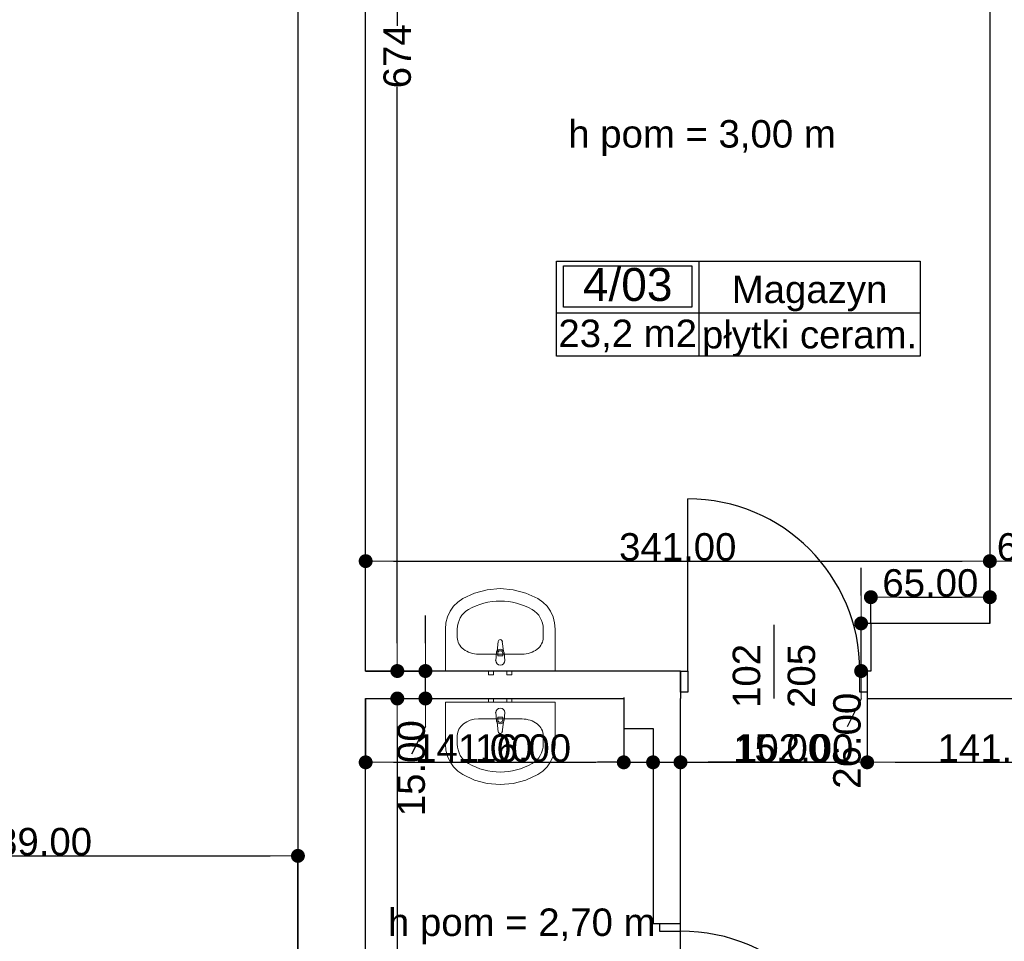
# Model space of a CAD drawing. Header units: millimetres. Extents: x -175445 to -20415, y -559200 to 231527.
# Tile 71 of 256: x -145708 to -140329, y -161616 to -156585. Entities that reach past the tile are written whole.
import ezdxf
from ezdxf.enums import TextEntityAlignment as Align

# ---------------------------------------------------------------- set-up
doc = ezdxf.new("R2010")
doc.units = ezdxf.units.MM
doc.header["$MEASUREMENT"] = 0
for name, color, linetype in [('Drzwi', 7, 'Continuous'), ('Obiekt', 7, 'Continuous'), ('Strefa', 9, 'Continuous'), ('Słup', 7, 'Continuous'), ('Tekst', 7, 'Continuous'), ('Wymiary', 9, 'Continuous'), ('Ściana', 7, 'Continuous')]:
    doc.layers.add(name, color=color, linetype=linetype)
doc.styles.add('Arial', font='txt')
doc.styles.add('Times new roman', font='txt')
doc.dimstyles.new('GENERATED_STYLE__1', dxfattribs={"dimtxt": 150, "dimasz": 152, "dimexe": 0.18, "dimexo": 0, "dimgap": 0.09, "dimtad": 1, "dimtih": 1, "dimtoh": 1, "dimlfac": 0.1, "dimzin": 0, "dimdsep": 46, "dimtxsty": 'Arial', "dimblk": 'ARROWHEAD_11', "dimblk1": 'ARROWHEAD_11', "dimblk2": 'ARROWHEAD_11', "dimcen": 0.09, "dimclrd": 256, "dimclre": 256, "dimclrt": 256, "dimazin": 0, "dimtfac": 1, "dimtdec": 4, "dimtmove": 0, "dimatfit": 3, "dimfxl": 1, "dimtolj": 1, "dimtzin": 0, "dimarcsym": 0})
doc.dimstyles.new('GENERATED_STYLE__2', dxfattribs={"dimtxt": 150, "dimasz": 152, "dimexe": 0.18, "dimexo": 0, "dimgap": 0.09, "dimtad": 1, "dimlfac": 0.1, "dimzin": 0, "dimdsep": 46, "dimtxsty": 'Arial', "dimblk": 'ARROWHEAD_11', "dimblk1": 'ARROWHEAD_11', "dimblk2": 'ARROWHEAD_11', "dimcen": 0.09, "dimclrd": 256, "dimclre": 256, "dimclrt": 256, "dimazin": 0, "dimtfac": 1, "dimtdec": 4, "dimtmove": 0, "dimatfit": 3, "dimfxl": 1, "dimtolj": 1, "dimtzin": 0, "dimarcsym": 0})

# ---------------------------------------------------------------- blocks, each defined once
blk = doc.blocks.new('Magazyn_4_03_3', base_point=(-141997.1, 37184.9))
at = {"layer": 'Strefa'}
for p, q in [((-142776.1, 37467.7), (-140788.9, 37467.7)), ((-142776.1, 36949.2), (-142776.1, 37467.7)), ((-142737.2, 37441.8), (-142036, 37441.8)), ((-142737.2, 37215.5), (-142737.2, 37441.8)), ((-142036, 37441.8), (-142036, 37215.5)), ((-141997.1, 37467.7), (-141997.1, 36949.2)), ((-140788.9, 37467.7), (-140788.9, 36949.2)), ((-142776.1, 37184.9), (-140788.9, 37184.9)), ((-142036, 37215.5), (-142737.2, 37215.5)), ((-140788.9, 36949.2), (-142776.1, 36949.2))]:
    blk.add_line(p, q, dxfattribs=at)
at = {"layer": 'Strefa', "style": 'Arial'}
for tag, height, p in [('ROOM_NUMBER', 180, (-142386.6, 37339.8)), ('ROOM_NAME', 150, (-141393, 37313.3)), ('ROOM_CALC_AREA', 150, (-142386.6, 37072.8)), ('floor_f', 150, (-141393, 37065.8))]:
    blk.add_attdef(tag, text='', height=height, dxfattribs=at).set_placement(p, align=Align.MIDDLE_CENTER)
blk = doc.blocks.new('ARROWHEAD_11')
at = {"color": 0, "linetype": 'Continuous', "lineweight": 0}
blk.add_line((0, 0), (-1, 0), dxfattribs=at)
at = {"color": 0, "linetype": 'Continuous', "lineweight": 0, "const_width": 0.25, "flags": 128}
blk.add_lwpolyline([(-0.125, 0, 1), (0.125, 0, 1)], format="xyb", close=True, dxfattribs=at)
blk = doc.blocks.new('*D1161')
at = {"layer": 'Defpoints', "color": 0}
for p in [(-143818, -160290.6), (-142408, -160284.6), (-142408, -160639.1)]:
    blk.add_point(p, dxfattribs=at)
at = {"layer": 'Wymiary', "lineweight": -2}
for p, q in [((-143818, -160290.6), (-143818, -160639.3)), ((-142408, -160284.6), (-142408, -160639.3)), ((-143666, -160639.1), (-142560, -160639.1))]:
    blk.add_line(p, q, dxfattribs=at)
at = {"layer": 'Wymiary', "lineweight": -2, "xscale": 152, "yscale": 152, "zscale": 152, "rotation": 180}
blk.add_blockref('ARROWHEAD_11', (-143818, -160639.1), dxfattribs=at)
at = {"layer": 'Wymiary', "lineweight": -2, "xscale": 152, "yscale": 152, "zscale": 152}
blk.add_blockref('ARROWHEAD_11', (-142408, -160639.1), dxfattribs=at)
at = {"layer": 'Wymiary', "lineweight": 13, "insert": (-143226.8, -160562.5), "char_height": 150, "attachment_point": 5, "style": 'Arial'}
blk.add_mtext('\\A1;141.00', dxfattribs=at)
blk = doc.blocks.new('*D1162')
at = {"layer": 'Defpoints', "color": 0}
for p in [(-142408, -160284.6), (-142248, -160454.6), (-142248, -160639.1)]:
    blk.add_point(p, dxfattribs=at)
at = {"layer": 'Wymiary', "lineweight": -2}
for p, q in [((-142408, -160284.6), (-142408, -160639.3)), ((-142248, -160454.6), (-142248, -160639.3)), ((-143203.6, -160639.1), (-142712, -160639.1)), ((-142712, -160639.1), (-142560, -160639.1)), ((-142408, -160639.1), (-142248, -160639.1)), ((-142096, -160639.1), (-141944, -160639.1))]:
    blk.add_line(p, q, dxfattribs=at)
at = {"layer": 'Wymiary', "lineweight": -2, "xscale": 152, "yscale": 152, "zscale": 152}
blk.add_blockref('ARROWHEAD_11', (-142408, -160639.1), dxfattribs=at)
at = {"layer": 'Wymiary', "lineweight": -2, "xscale": 152, "yscale": 152, "zscale": 152, "rotation": 180}
blk.add_blockref('ARROWHEAD_11', (-142248, -160639.1), dxfattribs=at)
at = {"layer": 'Wymiary', "lineweight": 13, "insert": (-142957.9, -160562.5), "char_height": 150, "attachment_point": 5, "style": 'Arial'}
blk.add_mtext('\\A1;16.00', dxfattribs=at)
blk = doc.blocks.new('*D1163')
at = {"layer": 'Defpoints', "color": 0}
for p in [(-142248, -160454.6), (-142098, -160639.1), (-142098, -161780.7)]:
    blk.add_point(p, dxfattribs=at)
at = {"layer": 'Wymiary', "lineweight": -2}
for p, q in [((-142248, -160454.6), (-142248, -160639.3)), ((-142400, -160639.1), (-142552, -160639.1)), ((-142248, -160639.1), (-142098, -160639.1)), ((-142098, -161780.7), (-142098, -160639)), ((-141794, -160639.1), (-141946, -160639.1)), ((-141302.4, -160639.1), (-141794, -160639.1))]:
    blk.add_line(p, q, dxfattribs=at)
at = {"layer": 'Wymiary', "lineweight": -2, "xscale": 152, "yscale": 152, "zscale": 152}
blk.add_blockref('ARROWHEAD_11', (-142248, -160639.1), dxfattribs=at)
at = {"layer": 'Wymiary', "lineweight": -2, "xscale": 152, "yscale": 152, "zscale": 152, "rotation": 180}
blk.add_blockref('ARROWHEAD_11', (-142098, -160639.1), dxfattribs=at)
at = {"layer": 'Wymiary', "lineweight": 13, "insert": (-141548.2, -160562.5), "char_height": 150, "attachment_point": 5, "style": 'Arial'}
blk.add_mtext('\\A1;15.00', dxfattribs=at)
blk = doc.blocks.new('*D1164')
at = {"layer": 'Defpoints', "color": 0}
for p in [(-141078, -160290.6), (-141078, -160639.1), (-142098, -161780.7)]:
    blk.add_point(p, dxfattribs=at)
at = {"layer": 'Wymiary', "lineweight": -2}
for p, q in [((-141078, -160290.6), (-141078, -160639.3)), ((-142098, -161780.7), (-142098, -160639)), ((-141946, -160639.1), (-141230, -160639.1))]:
    blk.add_line(p, q, dxfattribs=at)
at = {"layer": 'Wymiary', "lineweight": -2, "xscale": 152, "yscale": 152, "zscale": 152, "rotation": 180}
blk.add_blockref('ARROWHEAD_11', (-142098, -160639.1), dxfattribs=at)
at = {"layer": 'Wymiary', "lineweight": -2, "xscale": 152, "yscale": 152, "zscale": 152}
blk.add_blockref('ARROWHEAD_11', (-141078, -160639.1), dxfattribs=at)
at = {"layer": 'Wymiary', "lineweight": 13, "insert": (-141474.2, -160562.5), "char_height": 150, "attachment_point": 5, "style": 'Arial'}
blk.add_mtext('\\A1;102.00', dxfattribs=at)
blk = doc.blocks.new('*D1165')
at = {"layer": 'Defpoints', "color": 0}
for p in [(-141078, -160290.6), (-139668, -160290.6), (-139668, -160639.1)]:
    blk.add_point(p, dxfattribs=at)
at = {"layer": 'Wymiary', "lineweight": -2}
for p, q in [((-141078, -160290.6), (-141078, -160639.3)), ((-139668, -160290.6), (-139668, -160639.3)), ((-140926, -160639.1), (-139820, -160639.1))]:
    blk.add_line(p, q, dxfattribs=at)
at = {"layer": 'Wymiary', "lineweight": -2, "xscale": 152, "yscale": 152, "zscale": 152, "rotation": 180}
blk.add_blockref('ARROWHEAD_11', (-141078, -160639.1), dxfattribs=at)
at = {"layer": 'Wymiary', "lineweight": -2, "xscale": 152, "yscale": 152, "zscale": 152}
blk.add_blockref('ARROWHEAD_11', (-139668, -160639.1), dxfattribs=at)
at = {"layer": 'Wymiary', "lineweight": 13, "insert": (-140373, -160562.5), "char_height": 150, "attachment_point": 5, "style": 'Arial'}
blk.add_mtext('\\A1;141.00', dxfattribs=at)
blk = doc.blocks.new('*D1196')
at = {"layer": 'Defpoints', "color": 0}
for p in [(-143818, -160290.6), (-143645, -160290.6), (-143818, -163420.7)]:
    blk.add_point(p, dxfattribs=at)
at = {"layer": 'Wymiary', "lineweight": -2}
for p, q in [((-143818, -160290.6), (-143644.8, -160290.6)), ((-143645, -160442.6), (-143645, -161658.3)), ((-143645, -163268.7), (-143645, -162280.6)), ((-143818, -163420.7), (-143644.8, -163420.7))]:
    blk.add_line(p, q, dxfattribs=at)
at = {"layer": 'Wymiary', "lineweight": -2, "xscale": 152, "yscale": 152, "zscale": 152}
for p, rotation in [((-143645, -160290.6), 90), ((-143645, -163420.7), 270)]:
    blk.add_blockref('ARROWHEAD_11', p, dxfattribs=dict(at, rotation=rotation))
at = {"layer": 'Wymiary', "lineweight": 13, "insert": (-143645, -161969.5), "char_height": 150, "attachment_point": 5, "rotation": 90, "style": 'Arial'}
blk.add_mtext('\\A1;313.00', dxfattribs=at)
blk = doc.blocks.new('*D1197')
at = {"layer": 'Defpoints', "color": 0}
for p in [(-143818, -160140.6), (-143491.6, -160140.6), (-143818, -160290.6)]:
    blk.add_point(p, dxfattribs=at)
at = {"layer": 'Wymiary', "lineweight": -2}
for p, q in [((-143491.6, -159988.6), (-143491.6, -159836.6)), ((-143818, -160140.6), (-143491.4, -160140.6)), ((-143491.6, -160290.6), (-143491.6, -160140.6)), ((-143818, -160290.6), (-143491.4, -160290.6)), ((-143491.6, -160442.6), (-143568.3, -160594.6))]:
    blk.add_line(p, q, dxfattribs=at)
at = {"layer": 'Wymiary', "lineweight": -2, "xscale": 152, "yscale": 152, "zscale": 152}
for p, rotation in [((-143491.6, -160140.6), 270), ((-143491.6, -160290.6), 90)]:
    blk.add_blockref('ARROWHEAD_11', p, dxfattribs=dict(at, rotation=rotation))
at = {"layer": 'Wymiary', "lineweight": 13, "insert": (-143568.3, -160671.3), "char_height": 150, "attachment_point": 5, "rotation": 90, "style": 'Arial'}
blk.add_mtext('\\A1;15.00', dxfattribs=at)
blk = doc.blocks.new('*D1198')
at = {"layer": 'Defpoints', "color": 0}
for p in [(-143818, -153428.6), (-143645, -153428.6), (-143818, -160140.6)]:
    blk.add_point(p, dxfattribs=at)
at = {"layer": 'Wymiary', "lineweight": -2}
for p, q in [((-143818, -153428.6), (-143644.8, -153428.6)), ((-143645, -153580.6), (-143645, -156618.7)), ((-143645, -159988.6), (-143645, -156950.5)), ((-143818, -160140.6), (-143644.8, -160140.6))]:
    blk.add_line(p, q, dxfattribs=at)
at = {"layer": 'Wymiary', "lineweight": -2, "xscale": 152, "yscale": 152, "zscale": 152}
for p, rotation in [((-143645, -153428.6), 90), ((-143645, -160140.6), 270)]:
    blk.add_blockref('ARROWHEAD_11', p, dxfattribs=dict(at, rotation=rotation))
at = {"layer": 'Wymiary', "lineweight": 13, "insert": (-143645, -156784.6), "char_height": 150, "attachment_point": 5, "rotation": 90, "style": 'Arial'}
blk.add_mtext('\\A1;674', dxfattribs=at)
blk = doc.blocks.new('*D1366')
at = {"layer": 'Defpoints', "color": 0}
for p in [(-141111.3, -159880.6), (-141058, -159880.6), (-141058, -160140.6)]:
    blk.add_point(p, dxfattribs=at)
at = {"layer": 'Wymiary', "lineweight": -2}
for p, q in [((-141111.3, -159728.6), (-141111.3, -159576.6)), ((-141058, -159880.6), (-141111.5, -159880.6)), ((-141111.3, -160140.6), (-141111.3, -159880.6)), ((-141058, -160140.6), (-141111.5, -160140.6)), ((-141111.3, -160292.6), (-141187.9, -160444.6))]:
    blk.add_line(p, q, dxfattribs=at)
at = {"layer": 'Wymiary', "lineweight": -2, "xscale": 152, "yscale": 152, "zscale": 152}
for p, rotation in [((-141111.3, -159880.6), 270), ((-141111.3, -160140.6), 90)]:
    blk.add_blockref('ARROWHEAD_11', p, dxfattribs=dict(at, rotation=rotation))
at = {"layer": 'Wymiary', "lineweight": 13, "insert": (-141187.9, -160521.3), "char_height": 150, "attachment_point": 5, "rotation": 90, "style": 'Arial'}
blk.add_mtext('\\A1;26.00', dxfattribs=at)
blk = doc.blocks.new('*D1367')
at = {"layer": 'Defpoints', "color": 0}
for p in [(-140408, -159737.5), (-141058, -159880.6), (-140408, -159880.6)]:
    blk.add_point(p, dxfattribs=at)
at = {"layer": 'Wymiary', "lineweight": -2}
for p, q in [((-141058, -159880.6), (-141058, -159737.3)), ((-140906, -159737.5), (-140560, -159737.5)), ((-140408, -159880.6), (-140408, -159737.3))]:
    blk.add_line(p, q, dxfattribs=at)
at = {"layer": 'Wymiary', "lineweight": -2, "xscale": 152, "yscale": 152, "zscale": 152, "rotation": 180}
blk.add_blockref('ARROWHEAD_11', (-141058, -159737.5), dxfattribs=at)
at = {"layer": 'Wymiary', "lineweight": -2, "xscale": 152, "yscale": 152, "zscale": 152}
blk.add_blockref('ARROWHEAD_11', (-140408, -159737.5), dxfattribs=at)
at = {"layer": 'Wymiary', "lineweight": 13, "insert": (-140733, -159660.8), "char_height": 150, "attachment_point": 5, "style": 'Arial'}
blk.add_mtext('\\A1;65.00', dxfattribs=at)
blk = doc.blocks.new('*D1368')
at = {"layer": 'Defpoints', "color": 0}
for p in [(-140408, -159540.6), (-140408, -159880.6), (-143818, -160140.6)]:
    blk.add_point(p, dxfattribs=at)
at = {"layer": 'Wymiary', "lineweight": -2}
for p, q in [((-143818, -160140.6), (-143818, -159540.5)), ((-143666, -159540.6), (-140560, -159540.6)), ((-140408, -159880.6), (-140408, -159540.5))]:
    blk.add_line(p, q, dxfattribs=at)
at = {"layer": 'Wymiary', "lineweight": -2, "xscale": 152, "yscale": 152, "zscale": 152, "rotation": 180}
blk.add_blockref('ARROWHEAD_11', (-143818, -159540.6), dxfattribs=at)
at = {"layer": 'Wymiary', "lineweight": -2, "xscale": 152, "yscale": 152, "zscale": 152}
blk.add_blockref('ARROWHEAD_11', (-140408, -159540.6), dxfattribs=at)
at = {"layer": 'Wymiary', "lineweight": 13, "insert": (-142113, -159463.9), "char_height": 150, "attachment_point": 5, "style": 'Arial'}
blk.add_mtext('\\A1;341.00', dxfattribs=at)
blk = doc.blocks.new('*D1369')
at = {"layer": 'Defpoints', "color": 0}
for p in [(-139808, -158325.6), (-139808, -159540.6), (-140408, -159880.6)]:
    blk.add_point(p, dxfattribs=at)
at = {"layer": 'Wymiary', "lineweight": -2}
for p, q in [((-139808, -158325.6), (-139808, -159540.8)), ((-140408, -159880.6), (-140408, -159540.5)), ((-140256, -159540.6), (-139960, -159540.6))]:
    blk.add_line(p, q, dxfattribs=at)
at = {"layer": 'Wymiary', "lineweight": -2, "xscale": 152, "yscale": 152, "zscale": 152, "rotation": 180}
blk.add_blockref('ARROWHEAD_11', (-140408, -159540.6), dxfattribs=at)
at = {"layer": 'Wymiary', "lineweight": -2, "xscale": 152, "yscale": 152, "zscale": 152}
blk.add_blockref('ARROWHEAD_11', (-139808, -159540.6), dxfattribs=at)
at = {"layer": 'Wymiary', "lineweight": 13, "insert": (-140108, -159464), "char_height": 150, "attachment_point": 5, "style": 'Arial'}
blk.add_mtext('\\A1;60.00', dxfattribs=at)
blk = doc.blocks.new('*D1695')
at = {"layer": 'Defpoints', "color": 0}
for p in [(-147078, -160114.1), (-144188, -161149.8), (-144188, -163760.7)]:
    blk.add_point(p, dxfattribs=at)
at = {"layer": 'Wymiary', "lineweight": -2}
for p, q in [((-147078, -160114.1), (-147078, -161149.9)), ((-146926, -161149.8), (-144340, -161149.8)), ((-144188, -163760.7), (-144188, -161149.6))]:
    blk.add_line(p, q, dxfattribs=at)
at = {"layer": 'Wymiary', "lineweight": -2, "xscale": 152, "yscale": 152, "zscale": 152, "rotation": 180}
blk.add_blockref('ARROWHEAD_11', (-147078, -161149.8), dxfattribs=at)
at = {"layer": 'Wymiary', "lineweight": -2, "xscale": 152, "yscale": 152, "zscale": 152}
blk.add_blockref('ARROWHEAD_11', (-144188, -161149.8), dxfattribs=at)
at = {"layer": 'Wymiary', "lineweight": 13, "insert": (-145633, -161073.1), "char_height": 150, "attachment_point": 5, "style": 'Arial'}
blk.add_mtext('\\A1;289.00', dxfattribs=at)

msp = doc.modelspace()

# ---------------------------------------------------------------- linework, layer by layer
at = {"layer": 'Drzwi', "color": 253}
for p, q in [((-142058.018, -160140.636), (-142058.018, -159200.636)), ((-142098.018, -160140.636), (-142058.018, -160140.636)), ((-142098.018, -160255.636), (-142098.018, -160140.636)), ((-142098.018, -160140.636), (-142098.018, -160255.636)), ((-142058.018, -160140.636), (-142058.018, -160255.636)), ((-141118.018, -160255.636), (-141118.018, -160140.636)), ((-141118.018, -160140.636), (-141078.018, -160140.636)), ((-141078.018, -160140.636), (-141078.018, -160255.636)), ((-141078.018, -160140.636), (-141078.018, -160255.636)), ((-142058.018, -160255.636), (-142098.018, -160255.636)), ((-141078.018, -160255.636), (-141118.018, -160255.636)), ((-142213.018, -161520.675), (-142213.018, -161560.675)), ((-142098.018, -161520.675), (-142213.018, -161520.675)), ((-142098.018, -161520.675), (-142213.018, -161520.675)), ((-142098.018, -161560.675), (-142098.018, -161520.675)), ((-142213.018, -161560.675), (-142098.018, -161560.675))]:
    msp.add_line(p, q, dxfattribs=at)
for centre, radius in [((-142058.018, -160140.636), 940), ((-142098.018, -162520.675), 960)]:
    msp.add_arc(centre, radius, 0, 90, dxfattribs=at)
at = {"layer": 'Obiekt', "color": 253, "lineweight": 5}
for p, q in [((-143222.517, -159715.104), (-143153.496, -159696.805)), ((-143153.496, -159696.805), (-143082.535, -159690.649)), ((-143082.535, -159690.649), (-143011.573, -159696.805)), ((-143011.573, -159696.805), (-142942.553, -159715.104)), ((-143314.687, -159763.775), (-143287.709, -159745.045)), ((-143287.709, -159745.045), (-143222.517, -159715.104)), ((-142942.553, -159715.104), (-142877.361, -159745.045)), ((-142877.361, -159745.045), (-142850.383, -159763.775)), ((-143357.033, -159814.655), (-143338.044, -159787.229)), ((-143338.044, -159787.229), (-143314.687, -159763.775)), ((-142850.383, -159763.775), (-142827.026, -159787.229)), ((-142827.026, -159787.229), (-142808.036, -159814.655)), ((-143379.64, -159877.823), (-143371.048, -159845.179)), ((-143371.048, -159845.179), (-143357.033, -159814.655)), ((-142808.036, -159814.655), (-142794.022, -159845.179)), ((-142794.022, -159845.179), (-142785.43, -159877.823)), ((-143382.535, -159911.545), (-143379.64, -159877.823)), ((-143382.535, -160140.636), (-143382.535, -159911.545)), ((-143317.317, -159957.363), (-143317.317, -159911.545)), ((-142847.752, -159957.363), (-142847.752, -159911.545)), ((-142785.43, -159877.823), (-142782.535, -159911.545)), ((-142782.535, -159911.545), (-142782.535, -160140.636)), ((-143100.265, -160031.851), (-143093.635, -159978.918)), ((-143071.435, -159978.918), (-143064.805, -160031.851)), ((-142963.709, -160048.318), (-143201.361, -160048.318)), ((-143107.535, -160083.318), (-143103.535, -160041.365)), ((-143096.135, -160043.537), (-143096.135, -160058.407)), ((-143096.135, -160058.407), (-143068.935, -160058.407)), ((-143068.935, -160058.407), (-143068.935, -160043.537)), ((-143061.535, -160041.365), (-143057.535, -160083.318)), ((-142782.535, -160140.636), (-143382.535, -160140.636)), ((-143146.035, -160160.636), (-143146.035, -160140.636)), ((-143146.035, -160140.636), (-143119.035, -160140.636)), ((-143119.035, -160160.636), (-143146.035, -160160.636)), ((-143119.035, -160140.636), (-143119.035, -160160.636)), ((-143046.035, -160160.636), (-143046.035, -160140.636)), ((-143046.035, -160140.636), (-143019.035, -160140.636)), ((-143019.035, -160160.636), (-143046.035, -160160.636)), ((-143019.035, -160140.636), (-143019.035, -160160.636)), ((-143119.035, -160290.201), (-143146.035, -160290.201)), ((-143146.035, -160290.201), (-143146.035, -160310.201)), ((-143119.035, -160310.201), (-143119.035, -160290.201)), ((-143019.035, -160290.201), (-143046.035, -160290.201)), ((-143046.035, -160290.201), (-143046.035, -160310.201)), ((-143019.035, -160310.201), (-143019.035, -160290.201)), ((-143382.535, -160310.201), (-143382.535, -160539.292)), ((-142782.535, -160310.201), (-143382.535, -160310.201)), ((-143146.035, -160310.201), (-143119.035, -160310.201)), ((-143046.035, -160310.201), (-143019.035, -160310.201)), ((-142782.535, -160539.292), (-142782.535, -160310.201)), ((-143107.535, -160367.519), (-143103.535, -160409.472)), ((-143096.135, -160407.3), (-143096.135, -160392.43)), ((-143096.135, -160392.43), (-143068.935, -160392.43)), ((-143068.935, -160392.43), (-143068.935, -160407.3)), ((-143061.535, -160409.472), (-143057.535, -160367.519)), ((-142963.709, -160402.519), (-143201.361, -160402.519)), ((-143100.265, -160418.985), (-143093.635, -160471.919)), ((-143071.435, -160471.919), (-143064.805, -160418.985)), ((-143317.317, -160493.474), (-143317.317, -160539.292)), ((-142847.752, -160493.474), (-142847.752, -160539.292)), ((-143382.535, -160539.292), (-143379.64, -160573.014)), ((-142785.43, -160573.014), (-142782.535, -160539.292)), ((-143379.64, -160573.014), (-143371.048, -160605.658)), ((-143371.048, -160605.658), (-143357.033, -160636.181)), ((-142808.036, -160636.181), (-142794.022, -160605.658)), ((-142794.022, -160605.658), (-142785.43, -160573.014)), ((-143357.033, -160636.181), (-143338.044, -160663.608)), ((-143338.044, -160663.608), (-143314.687, -160687.061)), ((-142850.383, -160687.061), (-142827.026, -160663.608)), ((-142827.026, -160663.608), (-142808.036, -160636.181)), ((-143314.687, -160687.061), (-143287.709, -160705.792)), ((-143287.709, -160705.792), (-143222.517, -160735.733)), ((-142942.553, -160735.733), (-142877.361, -160705.792)), ((-142877.361, -160705.792), (-142850.383, -160687.061)), ((-143222.517, -160735.733), (-143153.496, -160754.032)), ((-143153.496, -160754.032), (-143082.535, -160760.188)), ((-143082.535, -160760.188), (-143011.573, -160754.032)), ((-143011.573, -160754.032), (-142942.553, -160735.733))]:
    msp.add_line(p, q, dxfattribs=at)
at = {"layer": 'Obiekt', "color": 253}
msp.add_line((-141588.018, -159889.258), (-141588.018, -160290.636), dxfattribs=at)
at = {"layer": 'Obiekt', "color": 253, "lineweight": 5}
for centre, radius, start, end in [((-143082.535, -159980.308), 11.187, 7.138925, 172.861075), ((-143082.535, -160043.265), 21.086, 32.771025, 147.228975), ((-143082.535, -160043.265), 21.086, 147.228975, 174.830393), ((-143082.535, -160043.537), 13.6, 0, 180), ((-143082.535, -160043.265), 21.086, 5.169607, 32.771025), ((-143082.535, -160083.318), 25, 180, 0), ((-143082.535, -160367.519), 25, 0, 180), ((-143082.535, -160407.572), 21.086, 185.169607, 212.771025), ((-143082.535, -160407.572), 21.086, 212.771025, 327.228975), ((-143082.535, -160407.3), 13.6, 180, 0), ((-143082.535, -160407.572), 21.086, 327.228975, 354.830393), ((-143082.535, -160470.529), 11.187, 187.138925, 352.861075)]:
    msp.add_arc(centre, radius, start, end, dxfattribs=at)
for centre, major_axis, ratio, start_param, end_param in [((-143082.535, -160140.636), (0, 381.818), 0.95652174, 5.78621047, 6.78016015), ((-143201.387, -159911.545), (0, 121.2), 0.95652174, 0.49697483, 1.57079633), ((-142963.683, -159911.545), (0, 121.2), 0.95652174, 4.71238898, 5.78621048), ((-143201.23, -159957.363), (116.066, 0), 0.78364566, 3.14159265, 4.71238898), ((-142963.839, -159957.363), (116.066, 0), 0.78364566, 4.71238898, 6.28318531), ((-143201.23, -160493.474), (116.066, 0), 0.78364566, 1.57079633, 3.14159265), ((-142963.839, -160493.474), (116.066, 0), 0.78364566, 0, 1.57079633), ((-143201.387, -160539.292), (0, 121.2), 0.95652174, 1.57079633, 2.64461782), ((-142963.683, -160539.292), (0, 121.2), 0.95652174, 3.63856748, 4.71238898), ((-143082.535, -160310.201), (0, 381.818), 0.95652174, 2.64461781, 3.63856749)]:
    msp.add_ellipse(centre, major_axis=major_axis, ratio=ratio, start_param=start_param, end_param=end_param, dxfattribs=at)
for p in [(-143071.435, -159978.918), (-143100.265, -160031.851), (-143061.535, -160041.365), (-143107.535, -160083.318), (-143107.535, -160367.519), (-143100.265, -160418.985), (-143061.535, -160409.472), (-143071.435, -160471.919)]:
    msp.add_point(p, dxfattribs=at)
at = {"layer": 'Słup', "color": 253}
for p, q in [((-141058.018, -159880.636), (-141058.018, -160140.636)), ((-140408.018, -159880.636), (-141058.018, -159880.636)), ((-142408.018, -160290.636), (-142408.018, -160454.636)), ((-142408.018, -160454.636), (-142248.018, -160454.636))]:
    msp.add_line(p, q, dxfattribs=at)
at = {"layer": 'Ściana', "color": 253}
for p, q in [((-142098.018, -160140.636), (-142098.018, -160255.636)), ((-141078.018, -160140.636), (-141078.018, -160255.636)), ((-142098.018, -160255.636), (-142098.018, -160290.636)), ((-141078.018, -160255.636), (-141078.018, -160290.636)), ((-142213.018, -161520.675), (-142248.018, -161520.675)), ((-142098.018, -161520.675), (-142213.018, -161520.675))]:
    msp.add_line(p, q, dxfattribs=at)
at = {"layer": 'Ściana', "color": 253, "flags": 128}
for points in [[(-144188.018, -153051.898), (-144188.018, -163760.675)], [(-140408.018, -153160.607), (-140408.018, -159880.636)], [(-143818.018, -160140.636), (-143818.018, -153428.564)], [(-142098.018, -160140.636), (-143818.018, -160140.636)], [(-141058.018, -160140.636), (-141078.018, -160140.636)], [(-143818.018, -163420.675), (-143818.018, -160290.636)], [(-143818.018, -160290.636), (-142408.018, -160290.636)], [(-142098.018, -161520.675), (-142098.018, -160290.636)], [(-141078.018, -160290.636), (-139668.018, -160290.636)], [(-142248.018, -160454.636), (-142248.018, -161520.675)]]:
    msp.add_lwpolyline(points, dxfattribs=at)

# ---------------------------------------------------------------- block references
at = {"layer": 'Strefa', "color": 253}
ref = msp.add_blockref('Magazyn_4_03_3', (-141997.065, -158185.077), dxfattribs=at)
ref.add_attrib('ROOM_NAME', 'Magazyn', dxfattribs={"color": 7, "height": 150, "style": 'Arial'}).set_placement((-141392.98, -158056.677), align=Align.MIDDLE_CENTER)
ref.add_attrib('ROOM_NUMBER', '4/03', dxfattribs={"color": 7, "height": 180, "style": 'Arial'}).set_placement((-142386.585, -158030.13), align=Align.MIDDLE_CENTER)
ref.add_attrib('ROOM_CALC_AREA', '23,2 m2', dxfattribs={"color": 7, "height": 150, "style": 'Arial'}).set_placement((-142386.585, -158297.131), align=Align.MIDDLE_CENTER)
ref.add_attrib('floor_f', 'płytki ceram.', dxfattribs={"color": 7, "height": 150, "style": 'Arial'}).set_placement((-141392.98, -158304.177), align=Align.MIDDLE_CENTER)

# ---------------------------------------------------------------- texts
at = {"layer": 'Obiekt', "color": 253, "char_height": 150, "attachment_point": 7, "rotation": 90, "style": 'Arial'}
for s, insert in [('\\A1;{\\fArial|b0|i0|c238|p38;102}', (-141660.55, -160342.296)), ('\\A1;{\\fArial|b0|i0|c238|p38;205}', (-141360.55, -160342.296))]:
    msp.add_mtext(s, dxfattribs=dict(at, insert=insert))
at = {"layer": 'Tekst', "color": 253, "char_height": 150, "attachment_point": 2, "style": 'Times new roman'}
for s, insert in [('\\A1;{\\fArial|b0|i0|c0|p38;h pom = 3,00 m}', (-141980.417, -157132.733)), ('\\A1;{\\fArial|b0|i0|c0|p38;h pom = 2,70 m}', (-142965.286, -161437.103))]:
    msp.add_mtext(s, dxfattribs=dict(at, insert=insert))

# ---------------------------------------------------------------- dimensions: what is measured, and where the dimension line sits
at = {"layer": 'Wymiary', "color": 8, "lineweight": 13}
dim = msp.add_linear_dim(base=(-143644.974, -153428.564), p1=(-143818.018, -160140.636), p2=(-143818.018, -153428.564), angle=90, text='674', dimstyle='GENERATED_STYLE__2', dxfattribs=at)
dim.commit()
dim.dimension.update_dxf_attribs({"geometry": '*D1198', "text_midpoint": (-143644.974, -156784.6), "dimtype": 160, "text_rotation": 90})
for base, p1, p2, picture, middle in [((-139808.018, -159540.633), (-140408.018, -159880.636), (-139808.018, -158325.636), '*D1369', (-140108.018, -159540.633)), ((-140408.018, -159540.633), (-143818.018, -160140.636), (-140408.018, -159880.636), '*D1368', (-142113.018, -159540.633)), ((-140408.018, -159737.498), (-141058.018, -159880.636), (-140408.018, -159880.636), '*D1367', (-140733.018, -159737.498)), ((-144188.018, -161149.75), (-147078.018, -160114.113), (-144188.018, -163760.675), '*D1695', (-145633.018, -161149.75)), ((-142408.018, -160639.136), (-143818.018, -160290.636), (-142408.018, -160284.636), '*D1161', (-143226.847, -160639.136)), ((-142248.018, -160639.136), (-142408.018, -160284.636), (-142248.018, -160454.636), '*D1162', (-142957.879, -160639.136)), ((-141078.018, -160639.136), (-142098.018, -161780.655), (-141078.018, -160290.636), '*D1164', (-141474.189, -160639.136)), ((-139668.018, -160639.136), (-141078.018, -160290.636), (-139668.018, -160290.636), '*D1165', (-140373.018, -160639.136)), ((-142098.018, -160639.136), (-142248.018, -160454.636), (-142098.018, -161780.655), '*D1163', (-141548.158, -160639.136))]:
    dim = msp.add_linear_dim(base=base, p1=p1, p2=p2, dimstyle='GENERATED_STYLE__1', dxfattribs=at)
    dim.commit()
    dim.dimension.update_dxf_attribs({"geometry": picture, "text_midpoint": middle, "dimtype": 160})
for base, p1, p2, picture, middle in [((-141111.272, -159880.636), (-141058.018, -160140.636), (-141058.018, -159880.636), '*D1366', (-141187.948, -160521.312)), ((-143491.622, -160140.636), (-143818.018, -160290.636), (-143818.018, -160140.636), '*D1197', (-143568.298, -160671.312)), ((-143644.974, -160290.636), (-143818.018, -163420.675), (-143818.018, -160290.636), '*D1196', (-143644.974, -161969.484))]:
    dim = msp.add_linear_dim(base=base, p1=p1, p2=p2, angle=90, dimstyle='GENERATED_STYLE__2', dxfattribs=at)
    dim.commit()
    dim.dimension.update_dxf_attribs({"geometry": picture, "text_midpoint": middle, "dimtype": 160, "text_rotation": 90})

doc.saveas('drawing.dxf')
